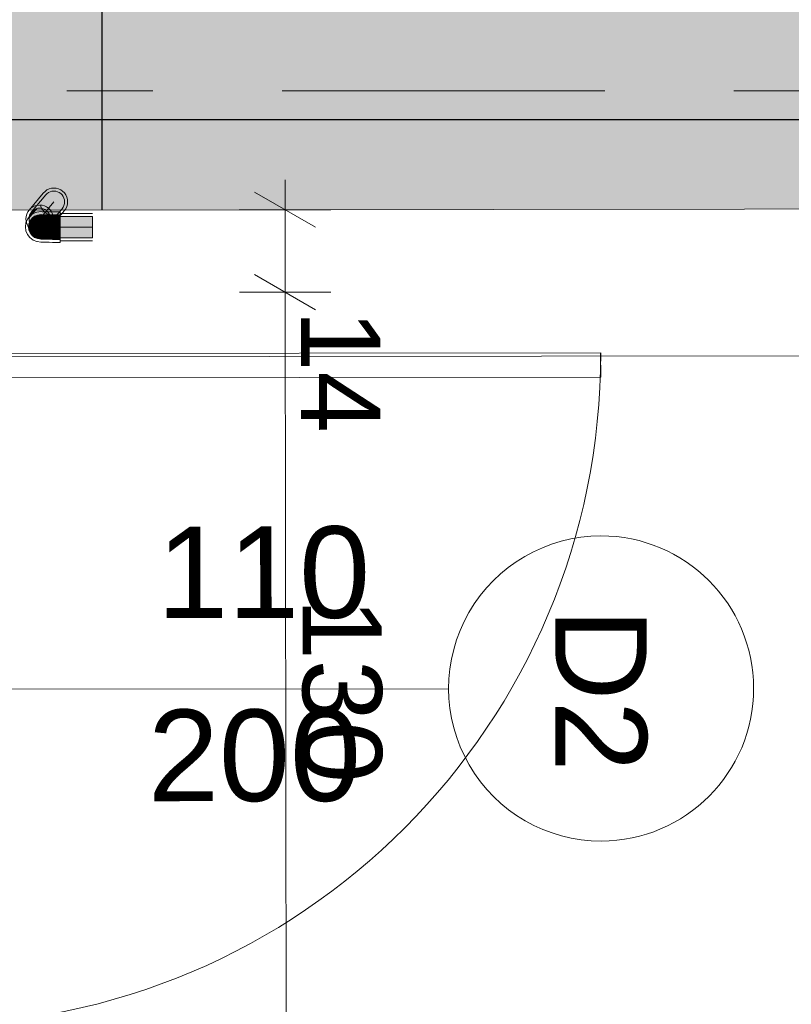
# Model space of a CAD drawing. Header units: centimetres. Extents: x -1436 to 1974, y -887 to 4352.
# Tile 98 of 105: x 660 to 786, y 2584 to 2745. Entities that reach past the tile are written whole.
import ezdxf
from ezdxf.enums import TextEntityAlignment as Align

# ---------------------------------------------------------------- set-up
doc = ezdxf.new("R2010")
doc.units = ezdxf.units.CM
doc.header["$MEASUREMENT"] = 0
doc.linetypes.add('Przerywana podwójnie', pattern=[109.361107, 52.916665, -21.166666, 14.111111, -21.166666])
for name, color, linetype in [('153-Z Wodociągi', 7, 'Continuous'), ('299-A Wymiary Opisy', 7, 'Continuous'), ('410-K Osie główne', 7, 'Continuous'), ('420-K Ściany', 7, 'Continuous'), ('Nowe_Znaczniki drzwi Archicada', 7, 'Continuous')]:
    doc.layers.add(name, color=color, linetype=linetype)
for name, color, linetype, lineweight in [('153-Z Wodociągi_Nr_pióra__1', 7, 'Continuous', 20), ('201-A Ppoż_Nr_pióra__31', 1, 'Continuous', 30), ('299-A Wymiary Opisy_Nr_pióra__11', 7, 'Continuous', 0), ('410-K Osie główne_Nr_pióra__11', 7, 'Continuous', 0), ('420-K Ściany_Nr_pióra__27', 7, 'Continuous', 20), ('Nowe_199-Z Wymiary i opisy_Nr_pióra__135', 5, 'Continuous', 20), ('Nowe_Drzwi Archicad_Nr_pióra__135', 5, 'Continuous', 20), ('Nowe_Znaczniki drzwi Archicada_Nr_pióra__135', 5, 'Continuous', 20), ('Nowe_Znaczniki drzwi Archicada_Nr_pióra__7', 7, 'Continuous', 20)]:
    doc.layers.add(name, color=color, linetype=linetype, lineweight=lineweight)
doc.layers.add('153-Z Wodociągi_Nr_pióra__108', color=7, linetype='Continuous', lineweight=20, true_color=0x42bda7)
doc.styles.add('STYL_AUTOMATYCZNY_1', font='arial.ttf')
doc.styles.add('STYL_AUTOMATYCZNY_2', font='arial.ttf')
doc.linetypes.add('PPOZ REI 60', pattern='A,0,[1,PW.01 RZUT PARTERU1.Shx,S=1.984127,R=0,X=0,Y=0],-400,0', length=400)
doc.dimstyles.new('STYL_AUTOMATYCZNY__1', dxfattribs={"dimtxt": 13, "dimasz": 7.6, "dimexe": 0.18, "dimexo": 0.0625, "dimgap": 0, "dimtad": 1, "dimdec": 0, "dimzin": 0, "dimdsep": 46, "dimtxsty": 'STYL_AUTOMATYCZNY_1', "dimblk": 'ARROWHEAD_2', "dimblk1": 'ARROWHEAD_2', "dimblk2": 'ARROWHEAD_2', "dimcen": 0.09, "dimclrd": 7, "dimclre": 7, "dimclrt": 7, "dimadec": 0, "dimazin": 0, "dimtfac": 1, "dimtdec": 4, "dimtmove": 0, "dimatfit": 3, "dimfxl": 0, "dimtolj": 1, "dimtzin": 0, "dimarcsym": 0})
doc.dimstyles.new('STYL_AUTOMATYCZNY__2', dxfattribs={"dimtxt": 13, "dimasz": 7.6, "dimexe": 0.18, "dimexo": 0.0625, "dimgap": 0, "dimtad": 1, "dimtih": 1, "dimtoh": 1, "dimdec": 0, "dimzin": 0, "dimdsep": 46, "dimtxsty": 'STYL_AUTOMATYCZNY_1', "dimblk": 'ARROWHEAD_2', "dimblk1": 'ARROWHEAD_2', "dimblk2": 'ARROWHEAD_2', "dimcen": 0.09, "dimclrd": 7, "dimclre": 7, "dimclrt": 7, "dimadec": 0, "dimazin": 0, "dimtfac": 1, "dimtdec": 4, "dimtmove": 0, "dimatfit": 3, "dimfxl": 0, "dimtolj": 1, "dimtzin": 0, "dimarcsym": 0})
doc.dimstyles.new('STYL_AUTOMATYCZNY__3', dxfattribs={"dimtxt": 0.18, "dimasz": 14.592, "dimexe": 0.18, "dimexo": 0.0625, "dimgap": 0, "dimtad": 0, "dimtih": 1, "dimtoh": 1, "dimdec": 4, "dimzin": 0, "dimdsep": 46, "dimcen": 0.09, "dimadec": 0, "dimazin": 0, "dimtfac": 1, "dimtdec": 4, "dimtmove": 0, "dimatfit": 3, "dimldrblk": 'ARROWHEAD_5', "dimfxl": 0, "dimtolj": 1, "dimtzin": 0, "dimarcsym": 0})

# ---------------------------------------------------------------- blocks, each defined once
blk = doc.blocks.new('Znacznik Drzwi[2]_1', base_point=(654.84, 2635.74))
at = {"layer": 'Nowe_Znaczniki drzwi Archicada_Nr_pióra__135', "color": 5, "linetype": 'Continuous', "lineweight": 0}
blk.add_line((729.84, 2635.83), (571.84, 2635.64), dxfattribs=at)
at = {"layer": 'Nowe_Znaczniki drzwi Archicada_Nr_pióra__135', "color": 5, "linetype": 'Continuous', "lineweight": 20, "flags": 128}
blk.add_lwpolyline([(754.88, 2610.87, 1), (754.81, 2660.87, 1)], format="xyb", close=True, dxfattribs=at)
at = {"layer": 'Nowe_Znaczniki drzwi Archicada_Nr_pióra__7', "color": 7, "lineweight": 20, "char_height": 15, "attachment_point": 7, "style": 'STYL_AUTOMATYCZNY_2'}
for s, insert, rotation in [('\\A1;{\\pql;\\pt0;\\fArial|b0|i0|c238|p0;\\W1.000000;110\\fArial|b0|i0|c238|p0;\\W1.000000;\\A1{\\H.66x;\\S^  ;}\\fArial|b0|i0|c238|p0;\\W1.000000;\\fArial|b0|i0|c238|p0;\\W1.000000;}', (682.04, 2643.02), 0.0718), ('\\A1;{\\pql;\\pt0;\\fArial|b0|i0|c238|p0;\\W1.000000;200\\fArial|b0|i0|c238|p0;\\W1.000000;\\A1{\\H.66x;\\S^  ;}\\fArial|b0|i0|c238|p0;\\W1.000000;\\fArial|b0|i0|c238|p0;\\W1.000000;}', (680.55, 2613.02), 0.0718), ('\\A1;{\\pql;\\pt0;\\fArial|b0|i0|c238|p0;\\W1.000000;D2\\fArial|b0|i0|c238|p0;\\W1.000000;\\fArial|b0|i0|c238|p0;\\W1.000000;\\fArial|b0|i0|c238|p0;\\W1.000000;}', (747.33, 2649), 270.0718)]:
    blk.add_mtext(s, dxfattribs=dict(at, insert=insert, rotation=rotation))
blk = doc.blocks.new('Drzwi[2]_1')
at = {"layer": 'Nowe_Drzwi Archicad_Nr_pióra__135', "color": 5, "linetype": 'Continuous', "lineweight": 20}
for p, q in [((754.77, 2690.87), (644.78, 2690.73)), ((754.78, 2686.87), (754.77, 2690.87)), ((644.78, 2686.73), (754.78, 2686.87))]:
    blk.add_line(p, q, dxfattribs=at)
blk.add_arc((644.78, 2690.73), 110, 270.0718, 0.0718, dxfattribs=at)
at = {"layer": 'Nowe_Znaczniki drzwi Archicada', "color": 5, "lineweight": 20}
blk.add_blockref('Znacznik Drzwi[2]_1', (654.84, 2635.74), dxfattribs=at)
blk = doc.blocks.new('Ściana_4_1', base_point=(621.38, 3006.65))
at = {"layer": 'Nowe_Drzwi Archicad_Nr_pióra__135', "color": 5, "linetype": 'Continuous', "lineweight": 20}
blk.add_blockref('Drzwi[2]_1', (0, 0), dxfattribs=at)
blk = doc.blocks.new('Ściana_5_1', base_point=(621.75, 2714.21))
at = {"layer": '420-K Ściany', "linetype": 'Continuous', "lineweight": 0, "true_color": 0x000000}
blk.add_hatch(color=18, dxfattribs=at).paths.add_polyline_path([(1066.75, 2747.77), (654.7, 2747.25), (654.75, 2714.25), (1066.75, 2714.77)])
at = {"layer": '420-K Ściany_Nr_pióra__27', "color": 7, "linetype": 'Continuous', "lineweight": 20, "flags": 128}
blk.add_lwpolyline([(654.75, 2714.25), (1066.75, 2714.77)], dxfattribs=at)
blk = doc.blocks.new('Standardowy znacznik osi[22]_1', base_point=(-163, 2733.81))
at = {"layer": '410-K Osie główne_Nr_pióra__11', "color": 7, "linetype": 'Przerywana podwójnie', "lineweight": 0}
blk.add_line((-63, 2733.81), (1039.92, 2733.81), dxfattribs=at)
at = {"layer": '410-K Osie główne_Nr_pióra__11', "color": 7, "lineweight": 0, "style": 'STYL_AUTOMATYCZNY_2'}
for tag, p in [('AC_MarkerText_1_0', (-178, 2741.31)), ('AC_MarkerText_1_1', (1154.92, 2741.31))]:
    blk.add_attdef(tag, text='', height=15, dxfattribs=at).set_placement(p, align=Align.TOP_CENTER)
blk = doc.blocks.new('Element rurociągu_0_1')
at = {"layer": '153-Z Wodociągi_Nr_pióra__108', "linetype": 'Continuous', "lineweight": 0, "true_color": 0x102f29}
for points in [[(661.45, 2713.94), (661.67, 2714.16), (663.99, 2716.94), (663.78, 2716.73)], [(661.67, 2714.16), (661.92, 2714.33), (664.24, 2717.12), (663.99, 2716.94)], [(661.92, 2714.33), (662.19, 2714.46), (664.52, 2717.25), (664.24, 2717.12)], [(662.19, 2714.46), (662.49, 2714.54), (664.81, 2717.33), (664.52, 2717.25)], [(662.49, 2714.54), (662.79, 2714.57), (665.11, 2717.35), (664.81, 2717.33)], [(662.79, 2714.57), (663.1, 2714.54), (665.42, 2717.33), (665.11, 2717.35)], [(663.1, 2714.54), (663.39, 2714.47), (665.71, 2717.25), (665.42, 2717.33)], [(663.39, 2714.47), (663.67, 2714.34), (665.99, 2717.12), (665.71, 2717.25)], [(663.67, 2714.34), (663.92, 2714.16), (666.24, 2716.95), (665.99, 2717.12)], [(663.92, 2714.16), (664.13, 2713.95), (666.46, 2716.73), (666.24, 2716.95)], [(664.13, 2713.95), (664.31, 2713.7), (666.63, 2716.48), (666.46, 2716.73)], [(664.31, 2713.7), (664.44, 2713.42), (666.76, 2716.21), (666.63, 2716.48)], [(664.44, 2713.42), (664.52, 2713.13), (666.84, 2715.91), (666.76, 2716.21)], [(664.52, 2712.52), (664.44, 2712.23), (666.77, 2715.01), (666.84, 2715.31)], [(664.52, 2713.13), (664.55, 2712.83), (666.87, 2715.61), (666.84, 2715.91)], [(664.55, 2712.83), (664.52, 2712.52), (666.84, 2715.31), (666.87, 2715.61)], [(662.49, 2714.54), (661.05, 2712.82), (661.07, 2712.51), (662.79, 2714.57)], [(661.05, 2712.82), (662.49, 2714.54), (662.19, 2714.46), (661.07, 2713.12)], [(662.79, 2714.57), (661.07, 2712.51), (661.15, 2712.22), (663.1, 2714.54)], [(661.07, 2713.12), (662.19, 2714.46), (661.92, 2714.33), (661.15, 2713.41)], [(663.1, 2714.54), (661.15, 2712.22), (661.28, 2711.94), (663.39, 2714.47)], [(661.15, 2713.41), (661.92, 2714.33), (661.67, 2714.16), (661.28, 2713.69)], [(663.39, 2714.47), (661.28, 2711.94), (661.46, 2711.69), (663.67, 2714.34)], [(661.28, 2713.69), (661.67, 2714.16), (661.45, 2713.94)], [(663.67, 2714.34), (661.46, 2711.69), (661.68, 2711.48), (663.92, 2714.16)], [(663.92, 2714.16), (661.68, 2711.48), (661.93, 2711.3), (664.13, 2713.95)], [(664.13, 2713.95), (661.93, 2711.3), (662.2, 2711.17), (664.31, 2713.7)], [(664.31, 2713.7), (662.2, 2711.17), (662.5, 2711.1), (664.44, 2713.42)], [(662.5, 2713.43), (663.01, 2713.5), (662.96, 2713.51), (662.44, 2713.44)], [(663.01, 2713.5), (662.5, 2713.43), (662.71, 2713.42), (663.19, 2713.49)], [(662.71, 2713.42), (663.05, 2713.41), (663.48, 2713.48), (663.19, 2713.49)], [(662.96, 2713.51), (663.01, 2713.5), (663.05, 2713.5)], [(664.31, 2711.95), (664.14, 2711.7), (666.46, 2714.48), (666.64, 2714.73)], [(664.44, 2712.23), (664.31, 2711.95), (666.64, 2714.73), (666.77, 2715.01)], [(661.03, 2712.03), (660.96, 2711.51), (661.05, 2711.49), (661.11, 2712.01)], [(661.03, 2712.03), (661.11, 2712.01), (661.31, 2712.49), (661.22, 2712.51)], [(661.05, 2711.49), (661.33, 2711.48), (661.4, 2711.99), (661.11, 2712.01)], [(661.31, 2712.49), (661.11, 2712.01), (661.4, 2711.99), (661.58, 2712.48)], [(661.54, 2712.92), (661.22, 2712.51), (661.31, 2712.49), (661.62, 2712.91)], [(661.62, 2712.91), (661.31, 2712.49), (661.58, 2712.48), (661.88, 2712.89)], [(661.81, 2711.46), (661.87, 2711.98), (661.4, 2711.99), (661.33, 2711.48)], [(661.87, 2711.98), (662.03, 2712.46), (661.58, 2712.48), (661.4, 2711.99)], [(661.96, 2713.24), (661.54, 2712.92), (661.62, 2712.91), (662.03, 2713.23)], [(662.03, 2712.46), (662.3, 2712.88), (661.88, 2712.89), (661.58, 2712.48)], [(661.62, 2712.91), (661.88, 2712.89), (662.26, 2713.21), (662.03, 2713.23)], [(661.81, 2711.46), (662.46, 2711.45), (662.5, 2711.97), (661.87, 2711.98)], [(662.03, 2712.46), (661.87, 2711.98), (662.5, 2711.97), (662.65, 2712.45)], [(662.26, 2713.21), (661.88, 2712.89), (662.3, 2712.88), (662.65, 2713.2)], [(661.96, 2713.24), (662.03, 2713.23), (662.5, 2713.43), (662.44, 2713.44)], [(662.5, 2713.43), (662.03, 2713.23), (662.26, 2713.21), (662.71, 2713.42)], [(662.03, 2712.46), (662.65, 2712.45), (662.87, 2712.87), (662.3, 2712.88)], [(662.26, 2713.21), (662.65, 2713.2), (663.05, 2713.41), (662.71, 2713.42)], [(662.3, 2712.88), (662.87, 2712.87), (663.17, 2713.19), (662.65, 2713.2)], [(663.25, 2711.44), (663.28, 2711.96), (662.5, 2711.97), (662.46, 2711.45)], [(664.44, 2713.42), (662.5, 2711.1), (662.8, 2711.07), (664.52, 2713.13)], [(663.28, 2711.96), (663.4, 2712.44), (662.65, 2712.45), (662.5, 2711.97)], [(663.17, 2713.19), (663.51, 2713.4), (663.05, 2713.41), (662.65, 2713.2)], [(662.65, 2712.45), (663.4, 2712.44), (663.57, 2712.86), (662.87, 2712.87)], [(664.52, 2713.13), (662.8, 2711.07), (663.11, 2711.1), (664.55, 2712.83)], [(662.87, 2712.87), (663.57, 2712.86), (663.81, 2713.18), (663.17, 2713.19)], [(663.05, 2713.41), (663.51, 2713.4), (663.88, 2713.47), (663.48, 2713.48)], [(664.55, 2712.83), (663.11, 2711.1), (663.4, 2711.18), (664.52, 2712.52)], [(663.51, 2713.4), (663.17, 2713.19), (663.81, 2713.18), (664.08, 2713.39)], [(663.25, 2711.44), (664.15, 2711.43), (664.18, 2711.95), (663.28, 2711.96)], [(663.4, 2712.44), (663.28, 2711.96), (664.18, 2711.95), (664.25, 2712.43)], [(663.57, 2712.86), (663.4, 2712.44), (664.25, 2712.43), (664.38, 2712.85)], [(664.52, 2712.52), (663.4, 2711.18), (663.68, 2711.31), (664.44, 2712.23)], [(663.51, 2713.4), (664.08, 2713.39), (664.37, 2713.47), (663.88, 2713.47)], [(663.57, 2712.86), (664.38, 2712.85), (664.54, 2713.18), (663.81, 2713.18)], [(664.44, 2712.23), (663.68, 2711.31), (663.93, 2711.48), (664.31, 2711.95)], [(664.08, 2713.39), (663.81, 2713.18), (664.54, 2713.18), (664.72, 2713.38)], [(664.31, 2711.95), (663.93, 2711.48), (664.14, 2711.7)], [(664.08, 2713.39), (664.72, 2713.38), (664.92, 2713.46), (664.37, 2713.47)], [(664.18, 2711.95), (664.15, 2711.43), (665.13, 2711.43), (665.15, 2711.94)], [(664.18, 2711.95), (665.15, 2711.94), (665.19, 2712.43), (664.25, 2712.43)], [(664.38, 2712.85), (664.25, 2712.43), (665.19, 2712.43), (665.25, 2712.85)], [(664.38, 2712.85), (665.25, 2712.85), (665.33, 2713.17), (664.54, 2713.18)], [(664.72, 2713.38), (664.54, 2713.18), (665.33, 2713.17), (665.43, 2713.38)], [(664.92, 2713.46), (664.72, 2713.38), (665.43, 2713.38), (665.53, 2713.46)], [(665.15, 2711.94), (665.13, 2711.43), (666.16, 2711.42), (666.16, 2711.94)], [(665.19, 2712.43), (665.15, 2711.94), (666.16, 2711.94), (666.16, 2712.43)], [(665.19, 2712.43), (666.16, 2712.43), (666.16, 2712.85), (665.25, 2712.85)], [(665.25, 2712.85), (666.16, 2712.85), (666.16, 2713.17), (665.33, 2713.17)], [(666.16, 2713.17), (666.16, 2713.38), (665.43, 2713.38), (665.33, 2713.17)], [(665.53, 2713.46), (665.43, 2713.38), (666.16, 2713.38), (666.16, 2713.46)], [(671.44, 2709.71), (671.44, 2713.21), (666.16, 2713.21), (666.16, 2709.71)], [(660.96, 2711.51), (661.03, 2710.99), (661.11, 2710.98), (661.05, 2711.49)], [(661.03, 2710.99), (661.22, 2710.51), (661.31, 2710.49), (661.11, 2710.98)], [(661.05, 2711.49), (661.11, 2710.98), (661.4, 2710.96), (661.33, 2711.48)], [(661.11, 2710.98), (661.31, 2710.49), (661.58, 2710.48), (661.4, 2710.96)], [(661.31, 2710.49), (661.22, 2710.51), (661.54, 2710.09), (661.62, 2710.08)], [(661.31, 2710.49), (661.62, 2710.08), (661.88, 2710.07), (661.58, 2710.48)], [(661.87, 2710.95), (661.81, 2711.46), (661.33, 2711.48), (661.4, 2710.96)], [(662.03, 2710.46), (661.87, 2710.95), (661.4, 2710.96), (661.58, 2710.48)], [(662.3, 2710.05), (662.03, 2710.46), (661.58, 2710.48), (661.88, 2710.07)], [(662.46, 2711.45), (661.81, 2711.46), (661.87, 2710.95), (662.5, 2710.93)], [(662.5, 2710.93), (661.87, 2710.95), (662.03, 2710.46), (662.65, 2710.45)], [(662.03, 2710.46), (662.3, 2710.05), (662.87, 2710.04), (662.65, 2710.45)], [(663.28, 2710.92), (663.25, 2711.44), (662.46, 2711.45), (662.5, 2710.93)], [(663.4, 2710.44), (663.28, 2710.92), (662.5, 2710.93), (662.65, 2710.45)], [(662.65, 2710.45), (662.87, 2710.04), (663.57, 2710.03), (663.4, 2710.44)], [(664.15, 2711.43), (663.25, 2711.44), (663.28, 2710.92), (664.18, 2710.91)], [(664.18, 2710.91), (663.28, 2710.92), (663.4, 2710.44), (664.25, 2710.44)], [(663.4, 2710.44), (663.57, 2710.03), (664.38, 2710.03), (664.25, 2710.44)], [(664.15, 2711.43), (664.18, 2710.91), (665.15, 2710.91), (665.13, 2711.43)], [(665.15, 2710.91), (664.18, 2710.91), (664.25, 2710.44), (665.19, 2710.43)], [(664.25, 2710.44), (664.38, 2710.03), (665.25, 2710.02), (665.19, 2710.43)], [(665.13, 2711.43), (665.15, 2710.91), (666.16, 2710.91), (666.16, 2711.42)], [(666.16, 2710.91), (665.15, 2710.91), (665.19, 2710.43), (666.16, 2710.43)], [(666.16, 2710.43), (665.19, 2710.43), (665.25, 2710.02), (666.16, 2710.02)], [(661.54, 2710.09), (661.96, 2709.78), (662.03, 2709.76), (661.62, 2710.08)], [(661.88, 2710.07), (661.62, 2710.08), (662.03, 2709.76), (662.26, 2709.75)], [(661.88, 2710.07), (662.26, 2709.75), (662.65, 2709.74), (662.3, 2710.05)], [(661.96, 2709.78), (662.44, 2709.58), (662.5, 2709.57), (662.03, 2709.76)], [(662.03, 2709.76), (662.5, 2709.57), (662.71, 2709.55), (662.26, 2709.75)], [(662.65, 2709.74), (662.26, 2709.75), (662.71, 2709.55), (663.05, 2709.54)], [(662.87, 2710.04), (662.3, 2710.05), (662.65, 2709.74), (663.17, 2709.73)], [(662.71, 2709.55), (662.5, 2709.57), (663.01, 2709.5), (663.19, 2709.49)], [(663.51, 2709.53), (663.17, 2709.73), (662.65, 2709.74), (663.05, 2709.54)], [(663.05, 2709.54), (662.71, 2709.55), (663.19, 2709.49), (663.48, 2709.48)], [(663.57, 2710.03), (662.87, 2710.04), (663.17, 2709.73), (663.81, 2709.72)], [(663.05, 2709.54), (663.48, 2709.48), (663.88, 2709.47), (663.51, 2709.53)], [(663.81, 2709.72), (663.17, 2709.73), (663.51, 2709.53), (664.08, 2709.53)], [(664.08, 2709.53), (663.51, 2709.53), (663.88, 2709.47), (664.37, 2709.47)], [(664.38, 2710.03), (663.57, 2710.03), (663.81, 2709.72), (664.54, 2709.71)], [(663.81, 2709.72), (664.08, 2709.53), (664.72, 2709.52), (664.54, 2709.71)], [(664.08, 2709.53), (664.37, 2709.47), (664.92, 2709.46), (664.72, 2709.52)], [(665.25, 2710.02), (664.38, 2710.03), (664.54, 2709.71), (665.33, 2709.71)], [(665.33, 2709.71), (664.54, 2709.71), (664.72, 2709.52), (665.43, 2709.52)], [(665.43, 2709.52), (664.72, 2709.52), (664.92, 2709.46), (665.53, 2709.46)], [(666.16, 2710.02), (665.25, 2710.02), (665.33, 2709.71), (666.16, 2709.71)], [(666.16, 2709.52), (666.16, 2709.71), (665.33, 2709.71), (665.43, 2709.52)], [(666.16, 2709.52), (665.43, 2709.52), (665.53, 2709.46), (666.16, 2709.46)]]:
    blk.add_hatch(color=118, dxfattribs=at).paths.add_polyline_path(points)
at = {"layer": '153-Z Wodociągi_Nr_pióra__1', "color": 7, "linetype": 'Continuous', "lineweight": 20}
for p, q in [((661.07, 2714.26), (663.39, 2717.05)), ((661.45, 2713.94), (663.78, 2716.73)), ((663.39, 2717.05), (663.67, 2717.32)), ((663.67, 2717.32), (663.99, 2717.55)), ((663.78, 2716.73), (663.99, 2716.94)), ((663.99, 2717.55), (664.34, 2717.72)), ((663.99, 2716.94), (664.24, 2717.12)), ((664.24, 2717.12), (664.52, 2717.25)), ((664.34, 2717.72), (664.72, 2717.82)), ((664.52, 2717.25), (664.81, 2717.33)), ((664.72, 2717.82), (665.11, 2717.85)), ((664.81, 2717.33), (665.11, 2717.35)), ((665.11, 2717.85), (665.5, 2717.82)), ((665.11, 2717.35), (665.42, 2717.33)), ((665.42, 2717.33), (665.71, 2717.25)), ((665.5, 2717.82), (665.88, 2717.72)), ((665.71, 2717.25), (665.99, 2717.12)), ((665.88, 2717.72), (666.24, 2717.56)), ((665.99, 2717.12), (666.24, 2716.95)), ((666.24, 2717.56), (666.56, 2717.33)), ((666.24, 2716.95), (666.46, 2716.73)), ((666.46, 2716.73), (666.63, 2716.48)), ((666.56, 2717.33), (666.84, 2717.06)), ((666.84, 2717.06), (667.06, 2716.73)), ((667.06, 2716.73), (667.23, 2716.38)), ((662.8, 2712.82), (665.12, 2715.6)), ((666.63, 2716.48), (666.76, 2716.21)), ((666.76, 2716.21), (666.84, 2715.91)), ((666.84, 2715.31), (666.77, 2715.01)), ((666.84, 2715.91), (666.87, 2715.61)), ((666.87, 2715.61), (666.84, 2715.31)), ((667.23, 2716.38), (667.33, 2716)), ((667.34, 2715.22), (667.24, 2714.84)), ((667.33, 2716), (667.37, 2715.61)), ((667.37, 2715.61), (667.34, 2715.22)), ((660.58, 2713.2), (660.68, 2713.58)), ((660.68, 2713.58), (660.85, 2713.94)), ((660.85, 2713.94), (661.07, 2714.26)), ((661.07, 2714.26), (661.35, 2714.54)), ((661.15, 2713.41), (661.28, 2713.69)), ((661.19, 2713.28), (661.71, 2713.67)), ((661.28, 2713.69), (661.45, 2713.94)), ((661.35, 2714.54), (661.67, 2714.77)), ((661.45, 2713.94), (661.67, 2714.16)), ((661.67, 2714.77), (662.02, 2714.93)), ((661.67, 2714.16), (661.92, 2714.33)), ((661.71, 2713.67), (662.31, 2713.92)), ((661.92, 2714.33), (662.19, 2714.46)), ((662.02, 2714.93), (662.4, 2715.03)), ((662.19, 2714.46), (662.49, 2714.54)), ((662.31, 2713.92), (662.96, 2714.01)), ((662.4, 2715.03), (662.79, 2715.07)), ((662.44, 2713.44), (662.96, 2713.51)), ((662.49, 2714.54), (662.79, 2714.57)), ((662.79, 2715.07), (663.18, 2715.04)), ((662.79, 2714.57), (663.1, 2714.54)), ((663.01, 2714.83), (662.95, 2715.06)), ((662.96, 2714.01), (663.05, 2714)), ((662.96, 2713.51), (663.05, 2713.5)), ((663.17, 2714.47), (663.01, 2714.83)), ((663.19, 2713.99), (663.01, 2714)), ((663.19, 2713.49), (663.01, 2713.5)), ((663.1, 2714.54), (663.39, 2714.47)), ((663.4, 2714.15), (663.17, 2714.47)), ((663.18, 2715.04), (663.56, 2714.94)), ((663.48, 2713.98), (663.19, 2713.99)), ((663.48, 2713.48), (663.19, 2713.49)), ((663.39, 2714.47), (663.67, 2714.34)), ((663.68, 2713.88), (663.4, 2714.15)), ((663.88, 2713.97), (663.48, 2713.98)), ((663.56, 2714.94), (663.92, 2714.77)), ((663.67, 2714.34), (663.92, 2714.16)), ((664, 2713.65), (663.68, 2713.88)), ((664.37, 2713.97), (663.88, 2713.97)), ((663.92, 2714.77), (664.24, 2714.55)), ((663.92, 2714.16), (664.13, 2713.95)), ((664.36, 2713.49), (664, 2713.65)), ((664.13, 2713.95), (664.31, 2713.7)), ((664.14, 2711.7), (666.46, 2714.48)), ((664.24, 2714.55), (664.52, 2714.27)), ((664.31, 2713.7), (664.44, 2713.42)), ((664.74, 2713.39), (664.36, 2713.49)), ((664.92, 2713.96), (664.37, 2713.97)), ((664.52, 2714.27), (664.74, 2713.95)), ((664.52, 2711.38), (666.85, 2714.16)), ((664.74, 2713.95), (664.91, 2713.6)), ((664.91, 2713.6), (665.01, 2713.22)), ((665.53, 2713.96), (664.92, 2713.96)), ((666.16, 2713.96), (665.53, 2713.96)), ((666.16, 2713.86), (666.16, 2713.96)), ((666.16, 2713.6), (666.16, 2713.86)), ((671.44, 2713.71), (666.16, 2713.71)), ((666.16, 2713.2), (666.16, 2713.6)), ((666.64, 2714.73), (666.46, 2714.48)), ((666.77, 2715.01), (666.64, 2714.73)), ((667.07, 2714.48), (666.85, 2714.16)), ((667.24, 2714.84), (667.07, 2714.48)), ((660.46, 2711.51), (660.54, 2712.16)), ((660.54, 2712.16), (660.79, 2712.76)), ((660.55, 2712.81), (660.58, 2713.2)), ((660.58, 2712.42), (660.55, 2712.81)), ((660.68, 2712.05), (660.58, 2712.42)), ((660.85, 2711.69), (660.68, 2712.05)), ((660.79, 2712.76), (661.19, 2713.28)), ((660.96, 2711.51), (661.03, 2712.03)), ((661.03, 2712.03), (661.22, 2712.51)), ((661.05, 2712.82), (661.07, 2713.12)), ((661.07, 2712.51), (661.05, 2712.82)), ((661.07, 2713.12), (661.15, 2713.41)), ((661.15, 2712.22), (661.07, 2712.51)), ((661.28, 2711.94), (661.15, 2712.22)), ((661.22, 2712.51), (661.54, 2712.92)), ((661.46, 2711.69), (661.28, 2711.94)), ((661.54, 2712.92), (661.96, 2713.24)), ((661.96, 2713.24), (662.44, 2713.44)), ((663.88, 2713.47), (663.48, 2713.48)), ((664.37, 2713.47), (663.88, 2713.47)), ((664.31, 2711.95), (664.14, 2711.7)), ((664.44, 2712.23), (664.31, 2711.95)), ((664.92, 2713.46), (664.37, 2713.47)), ((664.44, 2713.42), (664.52, 2713.13)), ((664.52, 2712.52), (664.44, 2712.23)), ((664.52, 2713.13), (664.55, 2712.83)), ((664.55, 2712.83), (664.52, 2712.52)), ((664.97, 2713.37), (664.74, 2713.39)), ((664.91, 2712.06), (664.75, 2711.7)), ((665.01, 2712.44), (664.91, 2712.06)), ((665.53, 2713.46), (664.92, 2713.46)), ((665.01, 2713.22), (665.05, 2712.83)), ((665.05, 2712.83), (665.01, 2712.44)), ((666.16, 2713.46), (665.53, 2713.46)), ((666.16, 2713.38), (666.16, 2713.46)), ((666.16, 2713.17), (666.16, 2713.38)), ((666.16, 2712.67), (666.16, 2713.2)), ((666.16, 2712.85), (666.16, 2713.17)), ((666.16, 2712.43), (666.16, 2712.85)), ((666.16, 2712.07), (666.16, 2712.67)), ((666.16, 2711.94), (666.16, 2712.43)), ((666.16, 2711.42), (666.16, 2712.07)), ((666.16, 2711.42), (666.16, 2711.94)), ((660.54, 2710.86), (660.46, 2711.51)), ((660.79, 2710.26), (660.54, 2710.86)), ((661.19, 2709.74), (660.79, 2710.26)), ((661.08, 2711.37), (660.85, 2711.69)), ((661.03, 2710.99), (660.96, 2711.51)), ((661.22, 2710.51), (661.03, 2710.99)), ((661.36, 2711.09), (661.08, 2711.37)), ((661.54, 2710.09), (661.22, 2710.51)), ((661.68, 2710.87), (661.36, 2711.09)), ((661.68, 2711.48), (661.46, 2711.69)), ((661.93, 2711.3), (661.68, 2711.48)), ((662.03, 2710.7), (661.68, 2710.87)), ((662.2, 2711.17), (661.93, 2711.3)), ((662.41, 2710.6), (662.03, 2710.7)), ((662.5, 2711.1), (662.2, 2711.17)), ((662.8, 2710.57), (662.41, 2710.6)), ((662.8, 2711.07), (662.5, 2711.1)), ((663.11, 2711.1), (662.8, 2711.07)), ((663.19, 2710.61), (662.8, 2710.57)), ((662.96, 2711.51), (663.01, 2711.5)), ((663.01, 2711.5), (663.19, 2711.49)), ((663.4, 2711.18), (663.11, 2711.1)), ((663.19, 2711.49), (663.48, 2711.48)), ((663.57, 2710.71), (663.19, 2710.61)), ((663.68, 2711.31), (663.4, 2711.18)), ((663.48, 2711.48), (663.88, 2711.47)), ((663.93, 2710.88), (663.57, 2710.71)), ((663.93, 2711.48), (663.68, 2711.31)), ((663.88, 2711.47), (664.37, 2711.47)), ((664.14, 2711.7), (663.93, 2711.48)), ((664.25, 2711.1), (663.93, 2710.88)), ((664.52, 2711.38), (664.25, 2711.1)), ((664.37, 2711.47), (664.92, 2711.46)), ((664.75, 2711.7), (664.52, 2711.38)), ((664.92, 2711.46), (665.53, 2711.46)), ((665.53, 2711.46), (666.16, 2711.46)), ((671.44, 2711.46), (666.16, 2711.46)), ((666.16, 2710.91), (666.16, 2711.42)), ((666.16, 2710.77), (666.16, 2711.42)), ((666.16, 2710.43), (666.16, 2710.91)), ((666.16, 2710.17), (666.16, 2710.77)), ((666.16, 2710.02), (666.16, 2710.43)), ((661.71, 2709.34), (661.19, 2709.74)), ((661.96, 2709.78), (661.54, 2710.09)), ((662.31, 2709.09), (661.71, 2709.34)), ((662.44, 2709.58), (661.96, 2709.78)), ((662.37, 2709.08), (662.31, 2709.09)), ((663.01, 2709), (662.37, 2709.08)), ((662.5, 2709.57), (662.44, 2709.58)), ((663.01, 2709.5), (662.5, 2709.57)), ((663.19, 2709.49), (663.01, 2709.5)), ((663.19, 2708.99), (663.01, 2709)), ((663.48, 2709.48), (663.19, 2709.49)), ((663.48, 2708.98), (663.19, 2708.99)), ((663.88, 2709.47), (663.48, 2709.48)), ((663.88, 2708.97), (663.48, 2708.98)), ((664.37, 2709.47), (663.88, 2709.47)), ((664.37, 2708.97), (663.88, 2708.97)), ((664.92, 2709.46), (664.37, 2709.47)), ((664.92, 2708.96), (664.37, 2708.97)), ((665.53, 2709.46), (664.92, 2709.46)), ((665.53, 2708.96), (664.92, 2708.96)), ((666.16, 2709.46), (665.53, 2709.46)), ((666.16, 2708.96), (665.53, 2708.96)), ((666.16, 2709.66), (666.16, 2710.17)), ((666.16, 2709.71), (666.16, 2710.02)), ((666.16, 2709.52), (666.16, 2709.71)), ((666.16, 2709.27), (666.16, 2709.66)), ((666.16, 2709.46), (666.16, 2709.52)), ((666.16, 2709.03), (666.16, 2709.27)), ((666.16, 2709.21), (671.44, 2709.21)), ((666.16, 2708.96), (666.16, 2709.03))]:
    blk.add_line(p, q, dxfattribs=at)
at = {"layer": '153-Z Wodociągi_Nr_pióra__1', "color": 7, "linetype": 'Continuous', "lineweight": 20, "flags": 128}
blk.add_lwpolyline([(671.44, 2709.71), (671.44, 2713.21), (666.16, 2713.21), (666.16, 2709.71)], close=True, dxfattribs=at)
blk.add_lwpolyline([(666.16, 2711.46), (665.6, 2711.46), (665.05, 2711.46), (664.54, 2711.46), (664.09, 2711.47), (663.69, 2711.48), (663.37, 2711.48), (663.14, 2711.49), (663, 2711.5), (662.96, 2711.51)], dxfattribs=at)
blk = doc.blocks.new('*D119')
at = {"layer": '299-A Wymiary Opisy_Nr_pióra__11', "color": 7, "linetype": 'Continuous', "lineweight": 0}
for p, q in [((654.79, 2682.7), (654.77, 2697.7)), ((1066.78, 2683.22), (1066.77, 2698.22)), ((657.66, 2695.2), (651.9, 2685.2)), ((1063.89, 2685.71), (1069.66, 2695.72)), ((649.89, 2690.19), (654.78, 2690.2)), ((654.78, 2690.2), (1066.78, 2690.72)), ((1066.78, 2690.72), (1071.67, 2690.72))]:
    blk.add_line(p, q, dxfattribs=at)
at = {"layer": '299-A Wymiary Opisy_Nr_pióra__11', "color": 7, "lineweight": 0, "insert": (845.9, 2693.04), "char_height": 13, "attachment_point": 7, "rotation": 0.0718, "style": 'STYL_AUTOMATYCZNY_1'}
blk.add_mtext('\\A1;{\\pql;\\fArial|b0|i0|c238|p0;\\W1.000000;412}', dxfattribs=at)
blk = doc.blocks.new('ARROWHEAD_2')
at = {"color": 0, "linetype": 'Continuous', "lineweight": 0}
for p, q in [((-0.378, -0.655), (0.378, 0.655)), ((0, 0), (-1, 0))]:
    blk.add_line(p, q, dxfattribs=at)
blk = doc.blocks.new('*D122')
at = {"layer": '299-A Wymiary Opisy_Nr_pióra__11', "color": 7, "linetype": 'Continuous', "lineweight": 0}
for p, q in [((703.2, 2570.8), (703.04, 2700.8)), ((698.2, 2573.68), (708.21, 2567.92)), ((710.7, 2570.81), (695.7, 2570.79)), ((703.53, 2309.83), (703.2, 2570.8)), ((698.53, 2312.71), (708.53, 2306.95)), ((711.03, 2309.84), (696.03, 2309.82)), ((703.54, 2304.94), (703.53, 2309.83))]:
    blk.add_line(p, q, dxfattribs=at)
at = {"layer": '299-A Wymiary Opisy_Nr_pióra__11', "color": 7, "lineweight": 0, "insert": (705.95, 2455.19), "char_height": 13, "attachment_point": 7, "rotation": 270.0718, "style": 'STYL_AUTOMATYCZNY_1'}
blk.add_mtext('\\A1;{\\pql;\\fArial|b0|i0|c238|p0;\\W1.000000;261}', dxfattribs=at)
blk = doc.blocks.new('*D123')
at = {"layer": '299-A Wymiary Opisy_Nr_pióra__11', "color": 7, "linetype": 'Continuous', "lineweight": 0}
for p, q in [((703.04, 2700.8), (703.02, 2714.31)), ((698.04, 2703.68), (708.04, 2697.92)), ((710.54, 2700.81), (695.54, 2700.79)), ((703.2, 2570.8), (703.04, 2700.8)), ((698.2, 2573.68), (708.21, 2567.92))]:
    blk.add_line(p, q, dxfattribs=at)
at = {"layer": '299-A Wymiary Opisy_Nr_pióra__11', "color": 7, "lineweight": 0, "char_height": 13, "attachment_point": 7, "rotation": 270.0718, "style": 'STYL_AUTOMATYCZNY_1'}
for s, insert in [('\\A1;{\\pql;\\fArial|b0|i0|c238|p0;\\W1.000000;14}', (705.64, 2697.91)), ('\\A1;{\\pql;\\fArial|b0|i0|c238|p0;\\W1.000000;130}', (705.7, 2650.68))]:
    blk.add_mtext(s, dxfattribs=dict(at, insert=insert))
blk = doc.blocks.new('*D124')
at = {"layer": '299-A Wymiary Opisy_Nr_pióra__11', "color": 7, "linetype": 'Continuous', "lineweight": 0}
for p, q in [((703.02, 2714.31), (703.02, 2719.2)), ((708.03, 2711.43), (698.02, 2717.19)), ((710.52, 2714.32), (695.52, 2714.3)), ((703.04, 2700.8), (703.02, 2714.31)), ((698.04, 2703.68), (708.04, 2697.92))]:
    blk.add_line(p, q, dxfattribs=at)
blk = doc.blocks.new('ARROWHEAD_5')
at = {"linetype": 'Continuous', "lineweight": 0}
blk.add_hatch(color=0, dxfattribs=at).paths.add_polyline_path([(-1, 0.2679), (0, 0), (-1, -0.2679)])
at = {"color": 0, "linetype": 'Continuous', "lineweight": 0}
blk.add_line((0, 0), (-1, 0), dxfattribs=at)

msp = doc.modelspace()

# ---------------------------------------------------------------- linework, layer by layer
at = {"layer": '201-A Ppoż_Nr_pióra__31', "color": 1, "linetype": 'PPOZ REI 60', "lineweight": 30}
msp.add_line((641.51, 2729.08), (1082.63, 2729.08), dxfattribs=at)

# ---------------------------------------------------------------- block references
at = {"layer": '153-Z Wodociągi', "linetype": 'Continuous', "lineweight": 0}
msp.add_blockref('Element rurociągu_0_1', (0, 0), dxfattribs=at)
at = {"layer": '410-K Osie główne', "color": 7, "linetype": 'Continuous', "lineweight": 20}
msp.add_blockref('Standardowy znacznik osi[22]_1', (-163, 2733.81), dxfattribs=at)
at = {"layer": '420-K Ściany', "color": 7, "lineweight": 20}
for name, p in [('Ściana_4_1', (621.38, 3006.65)), ('Ściana_5_1', (621.75, 2714.21))]:
    msp.add_blockref(name, p, dxfattribs=at)

# ---------------------------------------------------------------- dimensions: what is measured, and where the dimension line sits
at = {"layer": '299-A Wymiary Opisy', "color": 7, "linetype": 'Continuous', "lineweight": 0}
for base, p1, p2, angle, dimstyle, picture, middle, turn in [((703.02, 2714.31), (654.76, 2700.74), (654.75, 2714.25), 90.0718, 'STYL_AUTOMATYCZNY__1', '*D124', (712.16, 2688.03), 270.0718), ((1066.78, 2690.72), (654.75, 2714.25), (1066.75, 2714.77), 0.0718, 'STYL_AUTOMATYCZNY__2', '*D119', (860.73, 2699.56), 0.0718), ((703.04, 2700.8), (654.93, 2570.74), (654.76, 2700.74), 90.0718, 'STYL_AUTOMATYCZNY__1', '*D123', (712.22, 2635.85), 270.0718), ((703.2, 2570.8), (655.25, 2309.77), (654.93, 2570.74), 90.0718, 'STYL_AUTOMATYCZNY__1', '*D122', (712.47, 2440.36), 270.0718)]:
    dim = msp.add_linear_dim(base=base, p1=p1, p2=p2, angle=angle, dimstyle=dimstyle, dxfattribs=at)
    dim.commit()
    dim.dimension.update_dxf_attribs({"geometry": picture, "text_midpoint": middle, "dimtype": 160, "text_rotation": turn})

# ---------------------------------------------------------------- leaders
at = {"layer": 'Nowe_199-Z Wymiary i opisy_Nr_pióra__135', "color": 5, "linetype": 'Continuous', "lineweight": 20, "annotation_type": 0, "has_hookline": 1, "hookline_direction": 0, "text_width": 385.88}
msp.add_leader([(673.06, 2714.27), (673.06, 2767.26), (698.9, 2770.43)], dimstyle='STYL_AUTOMATYCZNY__3', dxfattribs=at)

doc.saveas('drawing.dxf')
